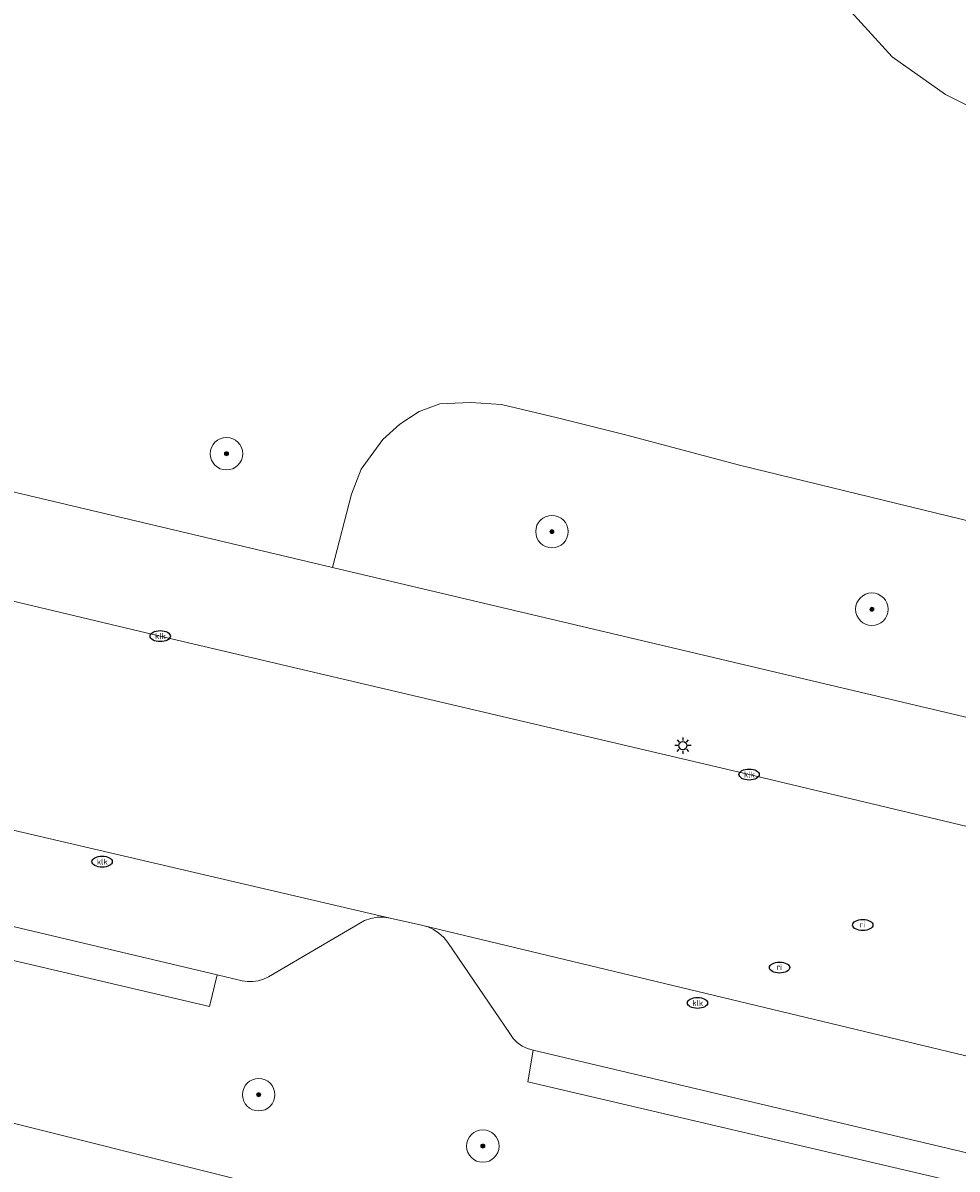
# Model space of a CAD drawing. Header units: metres. Extents: x 253395 to 254027, y 592765 to 593194.
# Tile 79 of 173: x 253588 to 253611, y 593075 to 593103. Entities that reach past the tile are written whole.
import ezdxf
from ezdxf.enums import TextEntityAlignment as Align

# ---------------------------------------------------------------- set-up
doc = ezdxf.new("R2010")
doc.units = ezdxf.units.M
for name, color, linetype, lineweight in [('B-WE-GR-BEPLANTING_CULTUUR_BODEMBEDEKKER-GV', 254, 'Continuous', 18), ('B-WE-GR-BOOM-S', 254, 'Continuous', 25), ('B-WE-IE-MEUBILAIR-S', 254, 'Continuous', 25), ('B-WE-OG-TERREIN_BEGROEID-GV', 254, 'Continuous', 18), ('B-WE-VH-HALFVERHARDING_SCHELP-GV', 254, 'Continuous', 18), ('B-WE-VH-OPENVERHARDING-GV', 254, 'Continuous', 18), ('B-WE-VH-OPENVERHARDING_STRAATBAKSTEEN-GV', 254, 'Continuous', 18)]:
    doc.layers.add(name, color=color, linetype=linetype, lineweight=lineweight)
doc.styles.add('NLCS-ISO', font='txt')

# ---------------------------------------------------------------- blocks, each defined once
blk = doc.blocks.new('SIE-MEUBILAIR_PAAL_LICHTMAST-SO')
for points in [[(-0.62, 0), (-1, 0)], [(-0.71, 0.71), (-0.44, 0.44)], [(0, 1), (0, 0.62)], [(0.44, 0.44), (0.71, 0.71)], [(1, 0), (0.62, 0)], [(-0.71, -0.71), (-0.44, -0.44)], [(0, -0.62), (0, -1)], [(0.44, -0.44), (0.71, -0.71)]]:
    blk.add_lwpolyline(points)
blk.add_circle((0, 0), 0.5)
blk = doc.blocks.new('SIE-MEUBILAIR_PUT_RIOOLPUT-SO')
blk.add_ellipse((0, 0), major_axis=(1.25, 0), ratio=0.54)
at = {"style": 'NLCS-ISO'}
blk.add_text('ri', height=0.75, dxfattribs=at).set_placement((-0.04, 0.07), align=Align.MIDDLE_CENTER)
blk = doc.blocks.new('SIE-MEUBILAIR_PUT_KOLK-SO')
blk.add_ellipse((0, 0), major_axis=(1.25, 0), ratio=0.54)
at = {"style": 'NLCS-ISO'}
blk.add_text('klk', height=0.75, dxfattribs=at).set_placement((0.03, 0), align=Align.MIDDLE_CENTER)
blk = doc.blocks.new('SGR-BOOM_GBKN-SO')
at = {"linetype": 'ByBlock', "lineweight": 18}
h = blk.add_hatch(color=0, dxfattribs=at)
h.dxf.hatch_style = 1
edge = h.paths.add_edge_path()
edge.add_arc((0, 0), 0.25, 0, 360)
at = {"color": 0, "linetype": 'ByBlock', "lineweight": 18}
for radius in [2, 0.25]:
    blk.add_circle((0, 0), radius, dxfattribs=at)
at = {"color": 0, "linetype": 'ByBlock', "lineweight": 18, "style": 'NLCS-ISO'}
blk.add_attdef('SOORT', (2.5, 0), '', height=1.5, dxfattribs=at)

msp = doc.modelspace()

# ---------------------------------------------------------------- linework, layer by layer
at = {"layer": 'B-WE-GR-BEPLANTING_CULTUUR_BODEMBEDEKKER-GV'}
msp.add_lwpolyline([(253611.946, 593090.9), (253605.178, 593092.552), (253602.372, 593093.298), (253600.7, 593093.717), (253599.318, 593094.043), (253598.553, 593094.093), (253597.798, 593094.059), (253597.295, 593093.872), (253596.818, 593093.561), (253596.4, 593093.181), (253595.865, 593092.453), (253595.629, 593091.832), (253595.161, 593090.032), (253618.462, 593084.516), (253619.621, 593084.242), (253619.935, 593085.594), (253620.046, 593086.419), (253619.944, 593087.078), (253619.611, 593087.95), (253619.08, 593088.706), (253618.468, 593089.116), (253617.856, 593089.459), (253617.146, 593089.72)], close=True, dxfattribs=at)
at = {"layer": 'B-WE-OG-TERREIN_BEGROEID-GV'}
for points in [[(253611.135, 593101.231), (253610.25, 593101.682), (253608.936, 593102.602), (253607.919, 593103.723)], [(253573.948, 593095.053), (253595.161, 593090.032), (253595.629, 593091.832), (253595.865, 593092.453), (253596.4, 593093.181), (253596.818, 593093.561), (253597.295, 593093.872), (253597.798, 593094.059), (253598.553, 593094.093), (253599.318, 593094.043), (253600.7, 593093.717), (253602.372, 593093.298), (253605.178, 593092.552), (253611.946, 593090.9)], [(253610.132, 593074.983), (253599.968, 593077.365), (253600.102, 593078.141), (253599.96, 593078.18), (253599.828, 593078.243), (253599.708, 593078.328), (253599.605, 593078.432), (253599.521, 593078.553), (253597.995, 593080.793), (253597.896, 593080.917), (253597.779, 593081.024), (253597.647, 593081.111), (253597.502, 593081.175), (253597.349, 593081.216), (253596.579, 593081.394), (253596.42, 593081.416), (253596.26, 593081.413), (253596.102, 593081.384), (253595.951, 593081.332), (253595.81, 593081.256), (253593.581, 593079.95), (253593.461, 593079.89), (253593.333, 593079.849), (253593.201, 593079.829), (253593.066, 593079.829), (253592.934, 593079.851), (253592.317, 593079.994), (253592.131, 593079.22), (253583.17, 593081.321)], [(253582.253, 593077.609), (253609.101, 593070.872)]]:
    msp.add_lwpolyline(points, dxfattribs=at)
at = {"layer": 'B-WE-VH-HALFVERHARDING_SCHELP-GV'}
msp.add_lwpolyline([(253607.919, 593103.723), (253608.936, 593102.602), (253610.25, 593101.682), (253611.135, 593101.231)], dxfattribs=at)
at = {"layer": 'B-WE-VH-OPENVERHARDING-GV'}
for points in [[(253652.11, 593076.602), (253627.666, 593082.338), (253625.154, 593082.933), (253619.621, 593084.242), (253618.462, 593084.516), (253595.161, 593090.032), (253573.948, 593095.053), (253554.744, 593099.599), (253536.902, 593103.823), (253535.633, 593104.123), (253535.418, 593103.104), (253535.062, 593101.611), (253543.001, 593099.678), (253563.087, 593094.954), (253565.868, 593094.294), (253575.92, 593091.91), (253590.919, 593088.338), (253605.416, 593084.93), (253619.179, 593081.649), (253633.434, 593078.279)], [(253566.913, 593086.016), (253592.317, 593079.994), (253592.934, 593079.851), (253593.066, 593079.829), (253593.201, 593079.829), (253593.333, 593079.849), (253593.461, 593079.89), (253593.581, 593079.95), (253595.81, 593081.256), (253595.951, 593081.332), (253596.102, 593081.384), (253596.26, 593081.413), (253596.42, 593081.416), (253596.579, 593081.394), (253564.541, 593088.87)], [(253583.17, 593081.321), (253592.131, 593079.22), (253592.317, 593079.994), (253566.913, 593086.016)], [(253561.846, 593080.829), (253619.397, 593066.39), (253620.954, 593066.005), (253626.047, 593064.718), (253626.486, 593066.55), (253610.118, 593070.632), (253611.119, 593074.721), (253621.815, 593072.16), (253621.992, 593073.008), (253621.896, 593072.988), (253621.799, 593072.999), (253600.102, 593078.141), (253599.968, 593077.365), (253610.132, 593074.983), (253609.101, 593070.872), (253582.253, 593077.609)]]:
    msp.add_lwpolyline(points, dxfattribs=at)
msp.add_lwpolyline([(253600.102, 593078.141), (253621.799, 593072.999), (253621.896, 593072.988), (253621.992, 593073.008), (253622.076, 593073.058), (253622.14, 593073.133), (253622.177, 593073.223), (253622.588, 593074.729), (253622.638, 593074.842), (253622.717, 593074.937), (253622.819, 593075.006), (253622.937, 593075.043), (253623.06, 593075.046), (253597.349, 593081.216), (253597.502, 593081.175), (253597.647, 593081.111), (253597.779, 593081.024), (253597.896, 593080.917), (253597.995, 593080.793), (253599.521, 593078.553), (253599.605, 593078.432), (253599.708, 593078.328), (253599.828, 593078.243), (253599.96, 593078.18)], close=True, dxfattribs=at)
at = {"layer": 'B-WE-VH-OPENVERHARDING_STRAATBAKSTEEN-GV'}
msp.add_lwpolyline([(253633.434, 593078.279), (253619.179, 593081.649), (253605.416, 593084.93), (253590.919, 593088.338), (253575.92, 593091.91), (253565.868, 593094.294), (253564.541, 593088.87), (253596.579, 593081.394), (253597.349, 593081.216), (253623.06, 593075.046), (253623.179, 593075.014), (253637.478, 593071.588)], dxfattribs=at)

# ---------------------------------------------------------------- block references
at = {"layer": 'B-WE-GR-BOOM-S', "xscale": 0.2, "yscale": 0.2, "zscale": 0.2}
for p in [(253592.549, 593092.831), (253600.562, 593090.912), (253608.438, 593089.001), (253593.342, 593077.044), (253598.86, 593075.779)]:
    msp.add_blockref('SGR-BOOM_GBKN-SO', p, dxfattribs=at)
at = {"layer": 'B-WE-IE-MEUBILAIR-S', "xscale": 0.2, "yscale": 0.2, "zscale": 0.2}
for name, p in [('SIE-MEUBILAIR_PUT_KOLK-SO', (253590.919, 593088.338)), ('SIE-MEUBILAIR_PAAL_LICHTMAST-SO', (253603.785, 593085.641)), ('SIE-MEUBILAIR_PUT_KOLK-SO', (253605.416, 593084.93)), ('SIE-MEUBILAIR_PUT_KOLK-SO', (253589.487, 593082.783)), ('SIE-MEUBILAIR_PUT_RIOOLPUT-SO', (253608.213, 593081.223)), ('SIE-MEUBILAIR_PUT_RIOOLPUT-SO', (253606.166, 593080.176)), ('SIE-MEUBILAIR_PUT_KOLK-SO', (253604.145, 593079.305))]:
    msp.add_blockref(name, p, dxfattribs=at)

doc.saveas('drawing.dxf')
